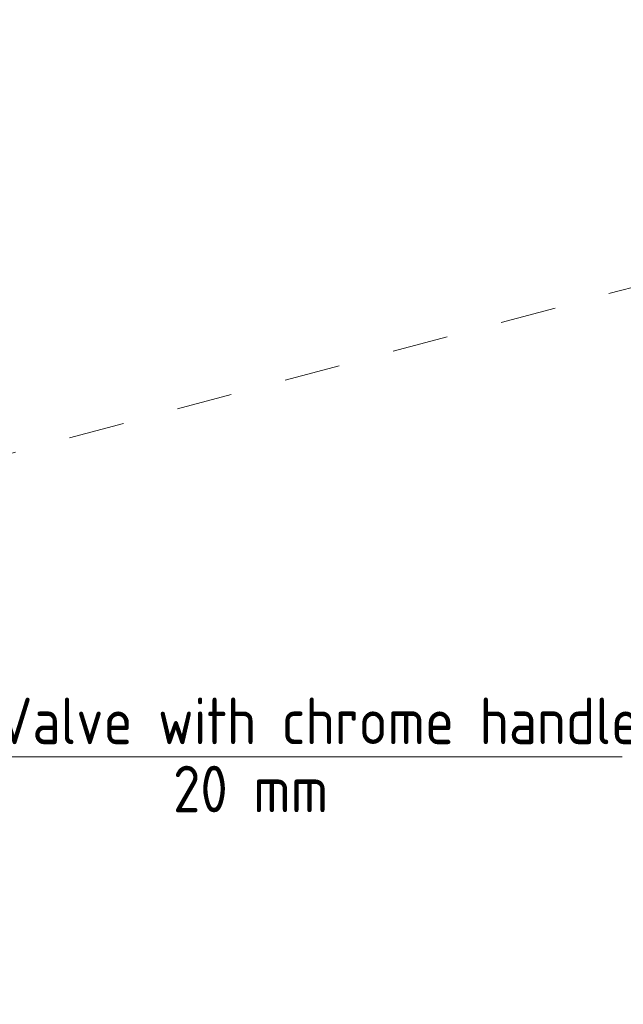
# Model space of a CAD drawing. Header units: millimetres. Extents: x 37081 to 77972, y -4495 to 22354.
# Tile 47 of 109: x 42641 to 44262, y 5698 to 8341. Entities that reach past the tile are written whole.
import ezdxf

# ---------------------------------------------------------------- set-up
doc = ezdxf.new("R2010")
doc.units = ezdxf.units.MM
doc.linetypes.add('ADSK_Скрыто', pattern=[300, 150, -150])
doc.layers.add('G-____-____-SYMB', color=111, linetype='ADSK_Скрыто', lineweight=20)
doc.layers.add('P-PIPE-____-IDEN', color=2, linetype='Continuous', lineweight=20)
doc.styles.add('GOST Common_1', font='GOST_Common.ttf', dxfattribs={"width": 0.9, "height": 125})

# ---------------------------------------------------------------- blocks, each defined once
blk = doc.blocks.new('ADSK_M_Арматура трубопроводов - ADSK_Наименование_Диаметр условный_40-1644324-_3D_ копия 2')
at = {"layer": 'P-PIPE-____-IDEN'}
blk.add_line((50083.3, 436.1), (52083.3, 436.1), dxfattribs=at)

msp = doc.modelspace()

# ---------------------------------------------------------------- linework, layer by layer
at = {"layer": 'G-____-____-SYMB'}
msp.add_line((46977.2, 8341.3), (37080.8, 5697.9), dxfattribs=at)

# ---------------------------------------------------------------- block references
at = {"layer": 'P-PIPE-____-IDEN'}
msp.add_blockref('ADSK_M_Арматура трубопроводов - ADSK_Наименование_Диаметр условный_40-1644324-_3D_ копия 2', (-7824.3, 5926.2), dxfattribs=at)

# ---------------------------------------------------------------- texts
at = {"layer": 'P-PIPE-____-IDEN', "lineweight": 9, "char_height": 125, "attachment_point": 1, "style": 'GOST Common_1'}
for s, insert, width in [('PPR Valve with chrome handle', (42244.7, 6521.2), 2445.949), ('20 mm', (43052.9, 6338.4), 487.025)]:
    msp.add_mtext(s, dxfattribs=dict(at, insert=insert, width=width))

doc.saveas('drawing.dxf')
